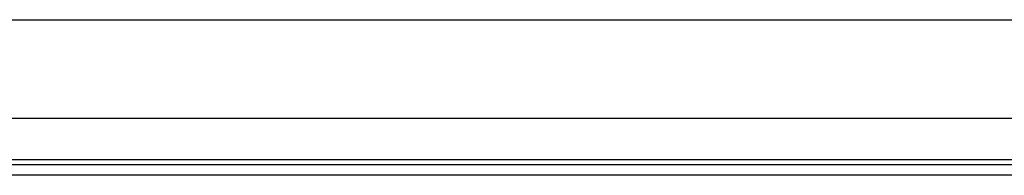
# Model space of a CAD drawing. Header units: inches. Extents: x 19 to 626, y 56 to 294.
# Tile 59 of 256: x 31.149 to 37.368, y 164.57 to 165.553. Entities that reach past the tile are written whole.
import ezdxf

# ---------------------------------------------------------------- set-up
doc = ezdxf.new("R2010")
doc.units = ezdxf.units.IN
doc.header["$MEASUREMENT"] = 0
doc.layers.add('Visible Edges(ANSI)', color=7, linetype='Continuous', lineweight=25)
doc.layers.add('Visible Tangent Edges(ANSI)', color=7, linetype='Continuous', lineweight=25)

msp = doc.modelspace()

# ---------------------------------------------------------------- linework, layer by layer
at = {"layer": 'Visible Edges(ANSI)'}
for p, q in [((19.6434, 165.5534), (83.5794, 165.5534)), ((40.806, 164.9284), (24.2149, 164.9284)), ((24.5529, 164.6384), (40.4679, 164.6384)), ((40.4679, 164.5704), (24.5529, 164.5704))]:
    msp.add_line(p, q, dxfattribs=at)
at = {"layer": 'Visible Tangent Edges(ANSI)'}
msp.add_line((24.4865, 164.6694), (40.5344, 164.6694), dxfattribs=at)

doc.saveas('drawing.dxf')
